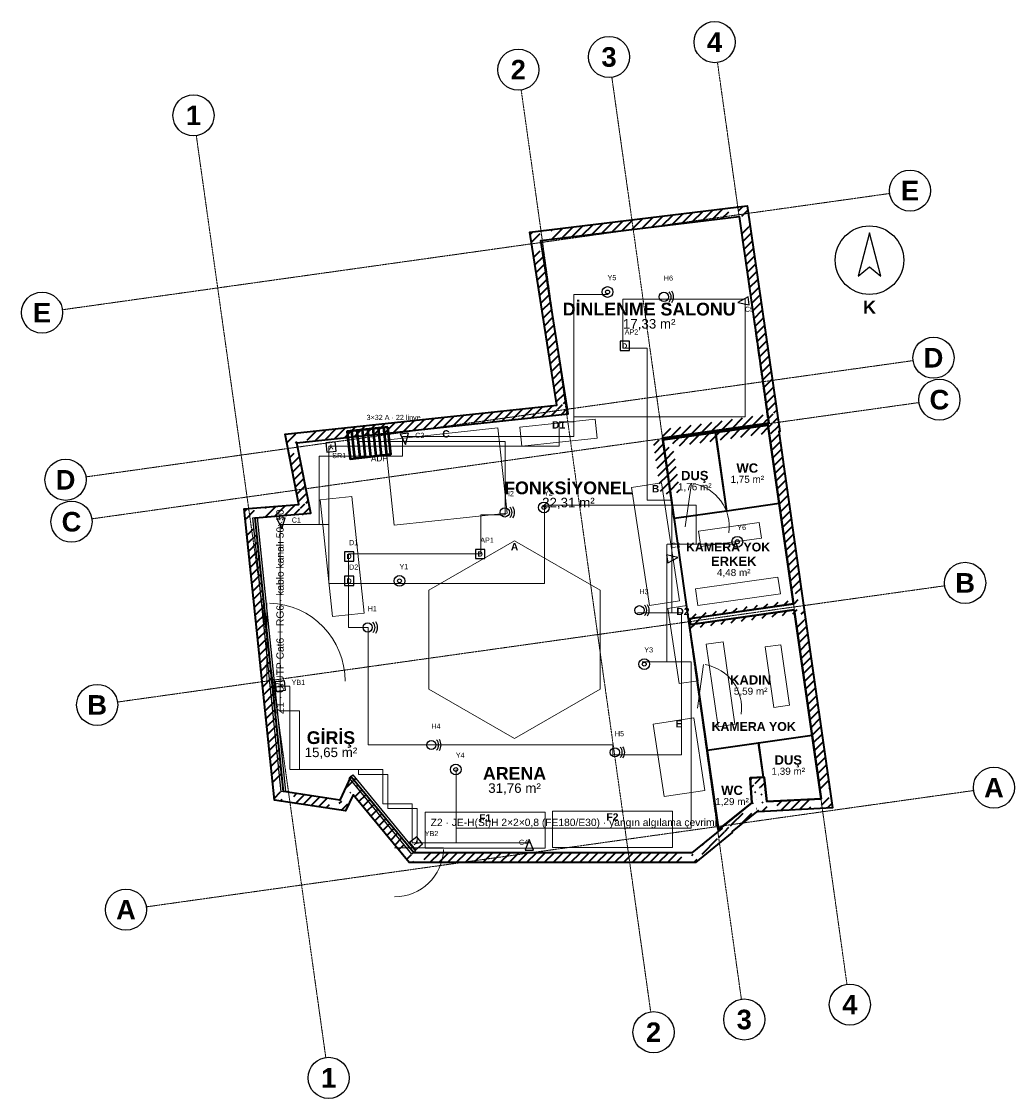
# Model space of a CAD drawing. Header units: millimetres. Extents: x -4770 to 15512, y -5017 to 16972.
import ezdxf
from ezdxf.enums import TextEntityAlignment as Align

# ---------------------------------------------------------------- set-up
doc = ezdxf.new("R2010")
doc.units = ezdxf.units.MM
doc.linetypes.add('DASHDOT', pattern=[3.556, 2.54, -0.508, 0, -0.508])
doc.linetypes.add('DASHED', pattern=[1.524, 1.27, -0.254])
for name, color, linetype, lineweight in [('A-CEPHE', 5, 'Continuous', 25), ('A-DUVAR-MEVCUT', 8, 'Continuous', 35), ('A-DUVAR-YENI', 1, 'Continuous', 35), ('A-EKIPMAN', 9, 'Continuous', 18), ('A-KAPI', 8, 'Continuous', 18), ('A-MOBILYA', 9, 'Continuous', 18), ('A-YAZI', 7, 'Continuous', 13), ('E-PANO', 7, 'Continuous', 50), ('E-YAZI', 7, 'Continuous', 13), ('E-ZAYIF-KAMERA', 6, 'Continuous', 25), ('E-ZAYIF-LINYE', 6, 'DASHED', 13), ('E-ZAYIF-SES', 6, 'Continuous', 25), ('E-ZAYIF-TAVA', 6, 'Continuous', 18), ('E-ZAYIF-VERI', 6, 'Continuous', 25), ('E-ZAYIF-YANGIN', 1, 'Continuous', 25), ('G-AKS-BALON', 8, 'Continuous', 25), ('G-AKS-HAT', 8, 'DASHDOT', 18), ('G-KUZEY', 7, 'Continuous', 25)]:
    doc.layers.add(name, color=color, linetype=linetype, lineweight=lineweight)
doc.styles.add('GYM', font='arial.ttf')
doc.styles.add('GYM-B', font='arialbd.ttf')

# ---------------------------------------------------------------- blocks, each defined once
blk = doc.blocks.new('G_KUZEY')
blk.add_lwpolyline([(0, 560), (-230, -330), (0, -140), (230, -330)], close=True)
blk.add_circle((0, 0), 700)
at = {"style": 'GYM-B'}
blk.add_text('K', height=260, dxfattribs=at).set_placement((0, -960), align=Align.MIDDLE_CENTER)
blk = doc.blocks.new('E_KAMERA')
blk.add_lwpolyline([(-110, -85), (110, 0), (-110, 85)], close=True)
at = {"style": 'GYM'}
blk.add_attdef('KOD', (0, 210), '', height=105, dxfattribs=at)
blk = doc.blocks.new('E_HOPARLOR')
blk.add_circle((0, 0), 95)
for radius, start, end in [(150, -45, 45), (200, -35, 35)]:
    blk.add_arc((0, 0), radius, start, end)
at = {"style": 'GYM'}
blk.add_attdef('KOD', (0, 330), '', height=105, dxfattribs=at)
blk = doc.blocks.new('E_VERI')
blk.add_lwpolyline([(-95, -95), (95, -95), (95, 95), (-95, 95)], close=True)
at = {"style": 'GYM-B'}
blk.add_text('D', height=105, dxfattribs=at).set_placement((0, 0), align=Align.MIDDLE_CENTER)
at = {"style": 'GYM'}
blk.add_attdef('KOD', (0, 230), '', height=105, dxfattribs=at)
blk = doc.blocks.new('E_DEDEKTOR')
for radius in [110, 40]:
    blk.add_circle((0, 0), radius)
at = {"style": 'GYM'}
blk.add_attdef('KOD', (0, 240), '', height=105, dxfattribs=at)
blk = doc.blocks.new('E_YANGIN_BUTON')
blk.add_lwpolyline([(-95, -95), (95, -95), (95, 95), (-95, 95)], close=True)
at = {"style": 'GYM-B'}
blk.add_text('Y', height=105, dxfattribs=at).set_placement((0, 0), align=Align.MIDDLE_CENTER)
at = {"style": 'GYM'}
blk.add_attdef('KOD', (0, 230), '', height=105, dxfattribs=at)
blk = doc.blocks.new('E_PANO')
for p, q in [((-330, -280), (-330, 280)), ((-220, -280), (-220, 280)), ((-110, -280), (-110, 280)), ((0, -280), (0, 280)), ((110, -280), (110, 280)), ((220, -280), (220, 280)), ((330, -280), (330, 280))]:
    blk.add_line(p, q)
blk.add_lwpolyline([(-420, -280), (420, -280), (420, 280), (-420, 280)], close=True)
at = {"style": 'GYM'}
for tag, p, height in [('KOD', (0, 380), 120), ('TANIM', (0, -470), 105)]:
    blk.add_attdef(tag, p, '', height=height, dxfattribs=at)

msp = doc.modelspace()

# ---------------------------------------------------------------- hatches: boundary and pattern name
at = {"layer": 'A-DUVAR-MEVCUT'}
h = msp.add_hatch(dxfattribs=at)
h.set_pattern_fill('ANSI31', scale=40)
h.paths.add_polyline_path([(11012, 4959), (11563, 1104), (11761, 1132), (11210, 4987)])
h.paths.add_polyline_path([(11353, 1093), (11563, 1104), (11533, 1314), (11735, 1314), (11773, 1048), (11773, 915), (11377, 894), (11353, 894)])
h.paths.add_polyline_path([(11563, 1104), (10456, 1046), (10466, 846), (11573, 904)])
h.paths.add_polyline_path([(10432, 1256), (10456, 1046), (10666, 1057), (10666, 857), (10278, 836), (10275, 862), (10246, 839), (10246, 1256)])
h.paths.add_polyline_path([(10456, 1046), (10400, 1542), (10201, 1520), (10257, 1024)])
h.paths.add_polyline_path([(10190, 1332), (10190, 1535), (10400, 1542), (10424, 1332)])
h.paths.add_polyline_path([(10400, 1542), (10116, 1532), (10123, 1332), (10407, 1342)])
h.paths.add_polyline_path([(10326, 1322), (10130, 1322), (10116, 1532), (10326, 1539)])
h.paths.add_polyline_path([(10116, 1532), (10150, 1018), (10350, 1031), (10316, 1545)])
h.paths.add_polyline_path([(9940, 850), (10150, 1018), (10136, 1228), (10360, 1228), (10360, 841), (10278, 836), (10275, 862), (10208, 808), (9940, 808)])
h.paths.add_polyline_path([(10150, 1018), (9527, 521), (9652, 365), (10275, 862)])
h.paths.add_polyline_path([(9317, 323), (9531, 498), (9527, 521), (9737, 689), (9737, 409), (9618, 311), (9317, 311)])
h.paths.add_polyline_path([(9527, 521), (9531, 498), (9729, 528), (9725, 551)])
h.paths.add_polyline_path([(9321, 326), (9531, 498), (9527, 521), (9741, 692), (9741, 412), (9590, 288), (9321, 288)])
h.paths.add_polyline_path([(9531, 498), (8924, 0), (9051, -155), (9658, 343)])
h.paths.add_polyline_path([(9134, -86), (8996, -200), (8714, -200), (8714, 0), (8924, 0), (9134, 172)])
h.paths.add_polyline_path([(8924, 0), (3241, 0), (3241, -200), (8924, -200)])
h.paths.add_polyline_path([(3068, 210), (3241, 0), (3451, 0), (3451, -200), (3147, -200), (3031, -60), (3031, 210)])
h.paths.add_polyline_path([(3241, 0), (1957, 1555), (1803, 1428), (3087, -127)])
h.paths.add_polyline_path([(1859, 1345), (1957, 1555), (2130, 1345)])
h.paths.add_polyline_path([(1957, 1555), (1732, 1075), (1913, 990), (2138, 1470)])
h.paths.add_polyline_path([(1522, 904), (1522, 1106), (1732, 1075), (1830, 1285), (1942, 1285), (1942, 1052), (1854, 865), (1784, 865)])
h.paths.add_polyline_path([(1732, 1075), (579, 1247), (549, 1049), (1702, 877)])
h.paths.add_polyline_path([(557, 1457), (579, 1247), (789, 1216), (789, 1037), (631, 1037), (396, 1072), (369, 1333), (369, 1457)])
h.paths.add_polyline_path([(579, 1247), (0, 6840), (-199, 6819), (380, 1226)])
h.paths.add_polyline_path([(210, 6857), (0, 6840), (22, 6630), (-179, 6630), (-210, 6926), (-210, 7024), (117, 7050), (210, 7050)])
h.paths.add_polyline_path([(0, 6840), (1136, 6931), (1120, 7130), (-16, 7039)])
h.paths.add_polyline_path([(1095, 7141), (1136, 6931), (926, 6914), (926, 7141)])
h.paths.add_polyline_path([(1136, 6931), (853, 8372), (657, 8333), (940, 6892)])
h.paths.add_polyline_path([(1063, 8394), (853, 8372), (894, 8162), (690, 8162), (643, 8403), (643, 8551), (936, 8582), (1063, 8582)])
h.paths.add_polyline_path([(853, 8372), (6392, 8965), (6371, 9164), (832, 8571)])
h.paths.add_polyline_path([(6359, 9175), (6392, 8965), (6182, 8943), (6182, 9175)])
h.paths.add_polyline_path([(6392, 8965), (5840, 12499), (5642, 12468), (6194, 8934)])
h.paths.add_polyline_path([(6050, 12524), (5840, 12499), (5873, 12289), (5670, 12289), (5630, 12547), (5630, 12675), (5910, 12709), (6050, 12709)])
h.paths.add_polyline_path([(5840, 12499), (9885, 12990), (9861, 13189), (5816, 12698)])
h.paths.add_polyline_path([(9915, 12780), (9885, 12990), (9675, 12965), (9675, 13166), (9955, 13200), (10057, 13200), (10095, 12935), (10095, 12780)])
h.paths.add_polyline_path([(9885, 12990), (10491, 8771), (10689, 8799), (10083, 13018)])
h.paths.add_polyline_path([(10500, 8561), (10473, 8753), (10281, 8725), (10281, 8741), (10491, 8771), (10461, 8981), (10663, 8981), (10701, 8716), (10701, 8599), (10697, 8598), (10701, 8571), (10701, 8561)])
h.paths.add_polyline_path([(10491, 8771), (8314, 8462), (8342, 8264), (10519, 8573)])
h.paths.add_polyline_path([(8524, 8472), (8329, 8444), (8356, 8252), (8346, 8252), (8314, 8462), (8524, 8492)])
h.paths.add_polyline_path([(8314, 8462), (8486, 7339), (8683, 7369), (8512, 8492)])
h.paths.add_polyline_path([(8456, 7549), (8486, 7339), (8454, 7549)])
h.paths.add_polyline_path([(8486, 7339), (8329, 8444), (8131, 8416), (8288, 7311)])
h.paths.add_polyline_path([(8539, 8474), (8329, 8444), (8359, 8234), (8349, 8234), (8314, 8462), (8539, 8494)])
h.paths.add_polyline_path([(8329, 8444), (10473, 8753), (10444, 8951), (8300, 8642)])
h.paths.add_polyline_path([(10503, 8543), (10473, 8753), (10263, 8723), (10263, 8739), (10491, 8771), (10463, 8963), (10665, 8963), (10683, 8841), (10683, 8543)])
h.paths.add_polyline_path([(10473, 8753), (10996, 5080), (11194, 5108), (10671, 8781)])
h.paths.add_polyline_path([(11025, 4870), (11012, 4959), (10786, 4927), (10786, 5050), (10996, 5080), (10966, 5290), (11168, 5290), (11206, 5024), (11206, 4870)])
h.paths.add_polyline_path([(10996, 5080), (8877, 4779), (8905, 4581), (11024, 4882)])
h.paths.add_polyline_path([(9087, 4685), (8895, 4658), (8877, 4779), (9087, 4809)])
h.paths.add_polyline_path([(8877, 4779), (8895, 4658), (9093, 4688), (9075, 4809)])
h.paths.add_polyline_path([(9105, 4688), (8895, 4658), (8877, 4779), (9105, 4811)])
h.paths.add_polyline_path([(8895, 4658), (11012, 4959), (10984, 5157), (8867, 4856)])
h.paths.add_polyline_path([(11042, 4749), (11012, 4959), (10802, 4929), (10802, 5052), (10996, 5080), (10983, 5169), (11185, 5169), (11222, 4912), (11222, 4910), (11221, 4910), (11222, 4903), (11222, 4749)])

# ---------------------------------------------------------------- linework, layer by layer
at = {"layer": 'A-CEPHE'}
for points in [[(-45, 6835), (45, 6845), (625, 1255), (535, 1245)], [(3275, 29), (3205, -29), (1925, 1531), (1995, 1589)]]:
    msp.add_lwpolyline(points, close=True, dxfattribs=at)
at = {"layer": 'A-DUVAR-MEVCUT'}
for points in [[(11221, 4910), (11792, 916), (10278, 836), (10275, 862), (9743, 437), (9746, 416), (8996, -200), (3147, -200), (2004, 1184), (1850, 855), (396, 1072), (-220, 7023), (897, 7112), (615, 8548), (6162, 9142), (5610, 12673), (10055, 13212), (10717, 8601), (10697, 8598), (11222, 4910)], [(11012, 4959), (11563, 1104), (10456, 1046), (10400, 1542), (10116, 1532), (10150, 1018), (9527, 521), (9531, 498), (8924, 0), (3241, 0), (1957, 1555), (1732, 1075), (579, 1247), (0, 6840), (1136, 6931), (853, 8372), (6392, 8965), (5840, 12499), (9885, 12990), (10491, 8771), (8314, 8462), (8486, 7339), (8329, 8444), (10473, 8753), (10996, 5080), (8877, 4779), (8895, 4658)]]:
    msp.add_lwpolyline(points, close=True, dxfattribs=at)
at = {"layer": 'A-DUVAR-YENI'}
for points in [[(10473, 8753), (8329, 8444), (8849, 4775), (10996, 5080)], [(9403, 8580), (9632, 6977), (8559, 6824), (8331, 8428)], [(10476, 8733), (10704, 7129), (9633, 6977), (9404, 8581)], [(11012, 4959), (8868, 4654), (9466, 472), (10150, 1018), (10116, 1532), (10400, 1542), (10456, 1046), (11563, 1104)], [(10280, 2245), (10381, 1541), (10116, 1532), (10150, 1018), (9497, 497), (9463, 492), (9234, 2095)], [(11377, 2402), (11563, 1104), (10456, 1046), (10400, 1542), (10382, 1541), (10281, 2245)]]:
    msp.add_lwpolyline(points, close=True, dxfattribs=at)
at = {"layer": 'A-EKIPMAN'}
for points in [[(6991, 8468), (6950, 8856), (5409, 8692), (5450, 8304)], [(4960, 8673), (2654, 8427), (2840, 6687), (5146, 6933)], [(8302, 7553), (7689, 7459), (8058, 5047), (8671, 5141)], [(5300, 6370), (3551, 5360), (3551, 3340), (5300, 2330), (7049, 3340), (7049, 5360)], [(8816, 5046), (8430, 4987), (8664, 3454), (9050, 3513)], [(9189, 1272), (8962, 2755), (8131, 2628), (8358, 1145)], [(5925, 90), (5925, 830), (3475, 830), (3475, 90)], [(8525, 110), (8525, 850), (6075, 850), (6075, 110)]]:
    msp.add_lwpolyline(points, close=True, dxfattribs=at)
at = {"layer": 'A-KAPI'}
for p, q in [((8787, 6654), (8913, 7546)), ((240, 3500), (240, 5100)), ((9037, 2954), (9163, 3846)), ((2850, 100), (3850, 100))]:
    msp.add_line(p, q, dxfattribs=at)
for centre, radius, start, end in [((8787, 6654), 900, -8, 80), ((240, 3500), 1600, 0, 88), ((9037, 2954), 900, -8, 80), ((2850, 100), 1000, -90, -2)]:
    msp.add_arc(centre, radius, start, end, dxfattribs=at)
at = {"layer": 'A-MOBILYA'}
for points in [[(1978, 7277), (1331, 7209), (1582, 4823), (2229, 4891)], [(9058, 6567), (9103, 6250), (10341, 6425), (10296, 6742)], [(8998, 5391), (9047, 5045), (10730, 5284), (10681, 5630)], [(9562, 4307), (9215, 4257), (9456, 2574), (9802, 2624)], [(10737, 4247), (10420, 4202), (10597, 2965), (10914, 3010)]]:
    msp.add_lwpolyline(points, close=True, dxfattribs=at)
at = {"layer": 'E-ZAYIF-LINYE'}
for p, q in [((6510, 8800), (6510, 11400)), ((6510, 11400), (7210, 11400)), ((7210, 11400), (6510, 11400)), ((6510, 11400), (6510, 8500)), ((6210, 8300), (6210, 8800)), ((6210, 8800), (6510, 8800)), ((2310, 8400), (2110, 8400)), ((2110, 8400), (2110, 8300)), ((3010, 8400), (2310, 8400)), ((6510, 8500), (3010, 8500)), ((3010, 8500), (3010, 8400)), ((2110, 8300), (1510, 8300)), ((1510, 8300), (1510, 5500)), ((1510, 6700), (1510, 8300)), ((1510, 8300), (6210, 8300)), ((5910, 5500), (5910, 7100)), ((5910, 7100), (9010, 7100)), ((9010, 7100), (9010, 6300)), ((510, 3400), (510, 6700)), ((510, 6700), (1510, 6700)), ((9810, 6300), (8410, 6300)), ((8410, 6300), (8410, 3900)), ((9010, 6300), (9810, 6300)), ((1510, 5500), (2910, 5500)), ((2910, 5500), (5910, 5500)), ((8410, 3900), (7910, 3900)), ((7910, 3900), (8910, 3900)), ((8910, 3900), (8910, 500)), ((710, 3400), (510, 3400)), ((710, 1700), (710, 3400)), ((2110, 1700), (710, 1700)), ((2110, 1600), (2110, 1700)), ((2710, 1600), (2110, 1600)), ((2710, 900), (2710, 1600)), ((4110, 500), (4110, 1700)), ((4110, 1700), (4110, 200)), ((3310, 900), (2710, 900)), ((3310, 200), (3310, 900)), ((8910, 500), (4110, 500)), ((4110, 200), (3310, 200))]:
    msp.add_line(p, q, dxfattribs=at)
at = {"layer": 'E-ZAYIF-TAVA'}
for p, q in [((7510, 10300), (7510, 11300)), ((7510, 11300), (8310, 11300)), ((8310, 11300), (10010, 11300)), ((10010, 11300), (10010, 8900)), ((8010, 10300), (7510, 10300)), ((8010, 7200), (8010, 10300)), ((10010, 8900), (6510, 8900)), ((6510, 8900), (6510, 8500)), ((2310, 8400), (3110, 8400)), ((6510, 8500), (3010, 8500)), ((3010, 8500), (3010, 8100)), ((3110, 8400), (5110, 8400)), ((5110, 8400), (5110, 6900)), ((3010, 8100), (1310, 8100)), ((1310, 8100), (1310, 6700)), ((8510, 7200), (8010, 7200)), ((8510, 6000), (8510, 7200)), ((5110, 6900), (4610, 6900)), ((4610, 6900), (4610, 6100)), ((1310, 6700), (510, 6700)), ((510, 6700), (510, 2900)), ((4610, 6100), (1910, 6100)), ((1910, 6100), (1910, 5500)), ((8510, 4900), (8510, 6000)), ((1910, 5500), (1910, 4600)), ((8710, 4900), (7810, 4900)), ((7810, 4900), (8510, 4900)), ((8710, 2000), (8710, 4900)), ((1910, 4600), (2310, 4600)), ((2310, 4600), (2310, 2200)), ((510, 2900), (910, 2900)), ((910, 2900), (910, 1700)), ((2310, 2200), (3610, 2200)), ((3610, 2200), (7310, 2200)), ((7310, 2200), (7310, 2000)), ((7310, 2000), (8710, 2000)), ((910, 1700), (2610, 1700)), ((2610, 1700), (2610, 1000)), ((2610, 1000), (3210, 1000)), ((3210, 1000), (3210, 200)), ((3210, 200), (5610, 200))]:
    msp.add_line(p, q, dxfattribs=at)
at = {"layer": 'G-AKS-BALON'}
for centre in [(9386, 16552), (7230, 16249), (5377, 15989), (-1258, 15056), (13378, 13520), (-4350, 11028), (13858, 10107), (13978, 9251), (-3871, 7615), (-3750, 6759), (14504, 5510), (-3225, 3018), (15092, 1329), (-2637, -1163), (12149, -3101), (9992, -3405), (8139, -3665), (1504, -4597)]:
    msp.add_circle(centre, 420, dxfattribs=at)
at = {"layer": 'G-AKS-HAT'}
for p, q in [((12090, -2686), (9445, 16136)), ((9933, -2989), (7288, 15833)), ((8081, -3249), (5436, 15573)), ((1445, -4182), (-1200, 14640)), ((-3934, 11087), (12962, 13461)), ((-3455, 7674), (13442, 10049)), ((-3334, 6818), (13562, 9192)), ((-2809, 3077), (14088, 5451)), ((-2221, -1105), (14676, 1270))]:
    msp.add_line(p, q, dxfattribs=at)

# ---------------------------------------------------------------- block references
at = {"layer": 'E-PANO'}
ref = msp.add_blockref('E_PANO', (2327, 8369), dxfattribs=dict(at, rotation=186.1))
ref.add_attrib('KOD', 'ADP', (2367, 7991), dxfattribs={"layer": '0', "height": 120, "style": 'GYM'})
ref.add_attrib('TANIM', '3×32 A · 22 linye', (2277, 8836), dxfattribs={"layer": '0', "height": 105, "style": 'GYM'})
at = {"layer": 'E-ZAYIF-KAMERA'}
ref = msp.add_blockref('E_KAMERA', (9973, 11253), dxfattribs=dict(at, rotation=188.2))
ref.add_attrib('KOD', 'C5', (10003, 11045), dxfattribs={"layer": '0', "height": 105, "style": 'GYM'})
ref = msp.add_blockref('E_KAMERA', (3061, 8447), dxfattribs=dict(at, rotation=276.1))
ref.add_attrib('KOD', 'C2', (3270, 8469), dxfattribs={"layer": '0', "height": 105, "style": 'GYM'})
ref = msp.add_blockref('E_KAMERA', (540, 6723), dxfattribs=dict(at, rotation=274.6))
ref.add_attrib('KOD', 'C1', (749, 6740), dxfattribs={"layer": '0', "height": 105, "style": 'GYM'})
ref = msp.add_blockref('E_KAMERA', (8526, 6016), dxfattribs=dict(at, rotation=8.099999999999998))
ref.add_attrib('KOD', 'C3', (8496, 6224), dxfattribs={"layer": '0', "height": 105, "style": 'GYM'})
ref = msp.add_blockref('E_KAMERA', (5600, 160), dxfattribs=dict(at, rotation=90))
ref.add_attrib('KOD', 'C4', (5390, 160), dxfattribs={"layer": '0', "height": 105, "style": 'GYM'})
at = {"layer": 'E-ZAYIF-SES'}
for p, values in [((8350, 11350), {'KOD': 'H6'}), ((5100, 6950), {'KOD': 'H2'}), ((7850, 4950), {'KOD': 'H3'}), ((2300, 4600), {'KOD': 'H1'}), ((3600, 2200), {'KOD': 'H4'}), ((7350, 2050), {'KOD': 'H5'})]:
    msp.add_blockref('E_HOPARLOR', p, dxfattribs=at).add_auto_attribs(values)
at = {"layer": 'E-ZAYIF-VERI'}
for p, values in [((7550, 10350), {'KOD': 'AP2'}), ((1920, 6050), {'KOD': 'D1'}), ((4600, 6100), {'KOD': 'AP1'}), ((1920, 5550), {'KOD': 'D2'})]:
    msp.add_blockref('E_VERI', p, dxfattribs=at).add_auto_attribs(values)
at = {"layer": 'E-ZAYIF-YANGIN'}
for p, values in [((7200, 11450), {'KOD': 'Y5'}), ((5900, 7050), {'KOD': 'Y2'}), ((9850, 6350), {'KOD': 'Y6'}), ((2950, 5550), {'KOD': 'Y1'}), ((7950, 3850), {'KOD': 'Y3'}), ((4100, 1700), {'KOD': 'Y4'})]:
    msp.add_blockref('E_DEDEKTOR', p, dxfattribs=at).add_auto_attribs(values)
ref = msp.add_blockref('E_YANGIN_BUTON', (1551, 8286), dxfattribs=dict(at, rotation=186.1))
ref.add_attrib('KOD', 'SR1', (1575, 8057), dxfattribs={"layer": '0', "height": 105, "style": 'GYM'})
ref = msp.add_blockref('E_YANGIN_BUTON', (517, 3403), dxfattribs=dict(at, rotation=275.9))
ref.add_attrib('KOD', 'YB1', (746, 3427), dxfattribs={"layer": '0', "height": 105, "style": 'GYM'})
ref = msp.add_blockref('E_YANGIN_BUTON', (3289, 194), dxfattribs=dict(at, rotation=309.5000000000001))
ref.add_attrib('KOD', 'YB2', (3466, 340), dxfattribs={"layer": '0', "height": 105, "style": 'GYM'})
at = {"layer": 'G-KUZEY'}
msp.add_blockref('G_KUZEY', (12550, 12100), dxfattribs=at)

# ---------------------------------------------------------------- texts
at = {"layer": 'A-EKIPMAN', "style": 'GYM-B'}
for s, p in [('D1', (6200, 8736)), ('C', (3900, 8553)), ('B', (8180, 7433)), ('A', (5300, 6250)), ('D2', (8740, 4926)), ('E', (8660, 2635)), ('F1', (4700, 710)), ('F2', (7300, 730))]:
    msp.add_text(s, height=150, dxfattribs=at).set_placement(p, align=Align.MIDDLE_CENTER)
at = {"layer": 'A-YAZI'}
for s, height, style, p in [('DİNLENME SALONU', 260, 'GYM-B', (8050, 11100)), ('17,33 m²', 195, 'GYM', (8050, 10800)), ('WC', 190, 'GYM-B', (10054, 7855)), ('DUŞ', 190, 'GYM-B', (8981, 7702)), ('1,75 m²', 145, 'GYM', (10054, 7625)), ('FONKSİYONEL', 260, 'GYM-B', (6400, 7450)), ('1,76 m²', 145, 'GYM', (8981, 7472)), ('22,31 m²', 195, 'GYM', (6400, 7150)), ('ERKEK', 190, 'GYM-B', (9777, 5951)), ('4,48 m²', 145, 'GYM', (9777, 5721)), ('KADIN', 190, 'GYM-B', (10123, 3529)), ('5,59 m²', 145, 'GYM', (10123, 3299)), ('GİRİŞ', 260, 'GYM-B', (1550, 2350)), ('15,65 m²', 195, 'GYM', (1550, 2050)), ('DUŞ', 190, 'GYM-B', (10891, 1894)), ('1,39 m²', 145, 'GYM', (10891, 1664)), ('ARENA', 260, 'GYM-B', (5300, 1620)), ('31,76 m²', 195, 'GYM', (5300, 1320)), ('WC', 190, 'GYM-B', (9742, 1275)), ('1,29 m²', 145, 'GYM', (9742, 1045))]:
    msp.add_text(s, height=height, dxfattribs=dict(at, style=style)).set_placement(p, align=Align.MIDDLE_CENTER)
at = {"layer": 'E-YAZI', "style": 'GYM'}
msp.add_text('Z1 · U/UTP Cat6 + RG6 · kablo kanalı 50×50', height=150, rotation=90, dxfattribs=at).set_placement((510, 4920), align=Align.MIDDLE_CENTER)
at = {"layer": 'E-YAZI'}
for s, height, style, p in [('KAMERA YOK', 180, 'GYM-B', (9662, 6242)), ('KAMERA YOK', 180, 'GYM-B', (10184, 2578)), ('Z2 · JE-H(St)H 2×2×0,8 (FE180/E30) · yangın algılama çevrimi', 150, 'GYM', (6510, 620))]:
    msp.add_text(s, height=height, dxfattribs=dict(at, style=style)).set_placement(p, align=Align.MIDDLE_CENTER)
at = {"layer": 'G-AKS-BALON', "style": 'GYM-B'}
for s, p in [('4', (9386, 16552)), ('3', (7230, 16249)), ('2', (5377, 15989)), ('1', (-1258, 15056)), ('E', (13378, 13520)), ('E', (-4350, 11028)), ('D', (13858, 10107)), ('C', (13978, 9251)), ('D', (-3871, 7615)), ('C', (-3750, 6759)), ('B', (14504, 5510)), ('B', (-3225, 3018)), ('A', (15092, 1329)), ('A', (-2637, -1163)), ('4', (12149, -3101)), ('3', (9992, -3405)), ('2', (8139, -3665)), ('1', (1504, -4597))]:
    msp.add_text(s, height=399, dxfattribs=at).set_placement(p, align=Align.MIDDLE_CENTER)

doc.saveas('drawing.dxf')
